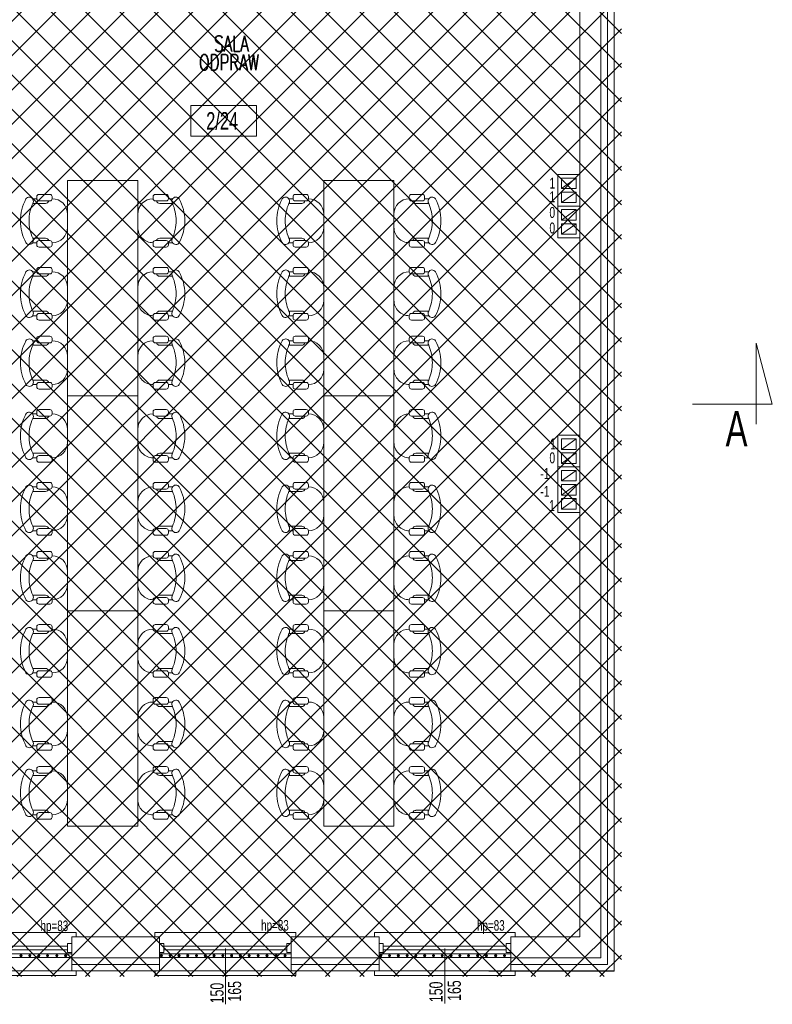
# Model space of a CAD drawing. Header units: millimetres. Extents: x 6354466 to 6508314, y -1889048 to -1342748.
# Tile 121 of 134: x 6421593 to 6430169, y -1561222 to -1550011. Entities that reach past the tile are written whole.
import ezdxf
from ezdxf.enums import TextEntityAlignment as Align

# ---------------------------------------------------------------- set-up
doc = ezdxf.new("R2010")
doc.units = ezdxf.units.MM
for name, color, linetype, lineweight in [('kominy', 162, 'Continuous', 13), ('L-2', 167, 'Continuous', 13), ('L-3', 10, 'Continuous', 18), ('L-4', 92, 'Continuous', 20), ('L-5', 152, 'Continuous', 9), ('L-HATCH', 252, 'Continuous', 5), ('L-hatch ociepl', 252, 'Continuous', 5), ('L-OKNA', 144, 'Continuous', 20), ('L-TXT', 141, 'Continuous', 9), ('łóżka', 230, 'Continuous', 9)]:
    doc.layers.add(name, color=color, linetype=linetype, lineweight=lineweight)
doc.layers.add('L-9', color=11, linetype='Continuous', plot=False)
doc.styles.add('125', font='cdmsimpl.shx', dxfattribs={"width": 0.7, "height": 125})
doc.styles.add('200', font='cdmsimpl.shx', dxfattribs={"width": 0.7, "height": 200})
doc.styles.add('250', font='cdmsimpl.shx', dxfattribs={"width": 0.7, "height": 250})
doc.styles.add('SIM-DIM', font='simplex.shx', dxfattribs={"width": 0.7, "bigfont": 'cdmbigpl.shx'})
doc.styles.add('SIMPLEX', font='cdmsimpl.shx', dxfattribs={"width": 0.7, "bigfont": 'cdmbigpl.shx'})
doc.linetypes.add('BATTING', pattern='A,0.00254,-2.54,[134,ltypeshp.shx,S=2.54,R=0,X=-2.54,Y=0],-5.08,[134,ltypeshp.shx,S=2.54,R=180,X=2.54,Y=0],-2.54', length=10.16254)

# ---------------------------------------------------------------- blocks, each defined once
blk = doc.blocks.new('gbg')
at = {"layer": 'łóżka', "ltscale": 8}
for p, q in [((92385, 128576), (92385, 128623)), ((92437, 128622), (92437, 128476)), ((92834, 128622), (92834, 128476)), ((92885, 128623), (92885, 128576)), ((93216, 128576), (93216, 128623)), ((93268, 128622), (93268, 128476)), ((93664, 128622), (93664, 128476)), ((93716, 128623), (93716, 128576)), ((94001, 128576), (94001, 128623)), ((94053, 128622), (94053, 128476)), ((94449, 128622), (94449, 128476)), ((94501, 128623), (94501, 128576)), ((92335, 128551), (92335, 128426)), ((92360, 128576), (92385, 128576)), ((92410, 128551), (92410, 128426)), ((92860, 128551), (92860, 128426)), ((92910, 128576), (92885, 128576)), ((92935, 128551), (92935, 128426)), ((93166, 128551), (93166, 128426)), ((93191, 128576), (93216, 128576)), ((93241, 128551), (93241, 128426)), ((93691, 128551), (93691, 128426)), ((93741, 128576), (93716, 128576)), ((93766, 128551), (93766, 128426)), ((93951, 128551), (93951, 128426)), ((93976, 128576), (94001, 128576)), ((94026, 128551), (94026, 128426)), ((94476, 128551), (94476, 128426)), ((94526, 128576), (94501, 128576)), ((94551, 128551), (94551, 128426)), ((92360, 128401), (92385, 128401)), ((92910, 128401), (92885, 128401)), ((93191, 128401), (93216, 128401)), ((93741, 128401), (93716, 128401)), ((93976, 128401), (94001, 128401)), ((94526, 128401), (94501, 128401)), ((92474, 128226), (92324, 128226)), ((93305, 128226), (93155, 128226)), ((94090, 128226), (93940, 128226)), ((92474, 127426), (92324, 127426)), ((93305, 127426), (93155, 127426)), ((94090, 127426), (93940, 127426)), ((92335, 127101), (92335, 127226)), ((92360, 127251), (92385, 127251)), ((92410, 127101), (92410, 127226)), ((92437, 127029), (92437, 127176)), ((92834, 127029), (92834, 127176)), ((92860, 127101), (92860, 127226)), ((92910, 127251), (92885, 127251)), ((92935, 127101), (92935, 127226)), ((93166, 127101), (93166, 127226)), ((93191, 127251), (93216, 127251)), ((93241, 127101), (93241, 127226)), ((93268, 127029), (93268, 127176)), ((93664, 127029), (93664, 127176)), ((93691, 127101), (93691, 127226)), ((93741, 127251), (93716, 127251)), ((93766, 127101), (93766, 127226)), ((93951, 127101), (93951, 127226)), ((93976, 127251), (94001, 127251)), ((94026, 127101), (94026, 127226)), ((94053, 127029), (94053, 127176)), ((94449, 127029), (94449, 127176)), ((94476, 127101), (94476, 127226)), ((94526, 127251), (94501, 127251)), ((94551, 127101), (94551, 127226)), ((92360, 127076), (92385, 127076)), ((92385, 127076), (92385, 127029)), ((92910, 127076), (92885, 127076)), ((92885, 127029), (92885, 127076)), ((93191, 127076), (93216, 127076)), ((93216, 127076), (93216, 127029)), ((93741, 127076), (93716, 127076)), ((93716, 127029), (93716, 127076)), ((93976, 127076), (94001, 127076)), ((94001, 127076), (94001, 127029)), ((94526, 127076), (94501, 127076)), ((94501, 127029), (94501, 127076))]:
    blk.add_line(p, q, dxfattribs=at)
blk.add_lwpolyline([(92178, 127426), (94628, 127426), (94628, 128226), (92178, 128226)], close=True, dxfattribs=at)
for centre, radius, start, end in [((92636, 128231), 531, 90.0969, 118.0725), ((92634, 128231), 531, 61.9275, 89.9031), ((93467, 128231), 531, 90.0969, 118.0725), ((93465, 128231), 531, 61.9275, 89.9031), ((94252, 128231), 531, 90.0969, 118.0725), ((94250, 128231), 531, 61.9275, 89.9031), ((92412, 128661), 46.2, 123.3493, 303.4743), ((92643, 128138), 526, 90.8505, 113.0497), ((92627, 128138), 526, 66.9503, 89.1495), ((92859, 128661), 46.2, 236.5257, 56.6507), ((93242, 128661), 46.2, 123.3493, 303.4743), ((93474, 128138), 526, 90.8505, 113.0497), ((93458, 128138), 526, 66.9503, 89.1495), ((93690, 128661), 46.2, 236.5257, 56.6507), ((94027, 128661), 46.2, 123.3493, 303.4743), ((94259, 128138), 526, 90.8505, 113.0497), ((94243, 128138), 526, 66.9503, 89.1495), ((94475, 128661), 46.2, 236.5257, 56.6507), ((92360, 128551), 25, 90, 180), ((92385, 128551), 25, 0, 90), ((92885, 128551), 25, 90, 180), ((92910, 128551), 25, 0, 90), ((93191, 128551), 25, 90, 180), ((93216, 128551), 25, 0, 90), ((93716, 128551), 25, 90, 180), ((93741, 128551), 25, 0, 90), ((93976, 128551), 25, 90, 180), ((94001, 128551), 25, 0, 90), ((94501, 128551), 25, 90, 180), ((94526, 128551), 25, 0, 90), ((92360, 128426), 25, 180, 270), ((92385, 128426), 25, 270, 0), ((92560, 128401), 175, 180, 270), ((92400, 128476), 37.5, 286.6449, 0), ((92710, 128401), 175, 270, 360), ((92871, 128476), 37.5, 180, 253.3279), ((92885, 128426), 25, 180, 270), ((92910, 128426), 25, 270, 0), ((93191, 128426), 25, 180, 270), ((93216, 128426), 25, 270, 0), ((93391, 128401), 175, 180, 270), ((93230, 128476), 37.5, 286.6449, 0), ((93541, 128401), 175, 270, 360), ((93702, 128476), 37.5, 180, 253.3279), ((93716, 128426), 25, 180, 270), ((93741, 128426), 25, 270, 0), ((93976, 128426), 25, 180, 270), ((94001, 128426), 25, 270, 0), ((94176, 128401), 175, 180, 270), ((94015, 128476), 37.5, 286.6449, 0), ((94326, 128401), 175, 270, 360), ((94487, 128476), 37.5, 180, 253.3279), ((94501, 128426), 25, 180, 270), ((94526, 128426), 25, 270, 0), ((92560, 127251), 175, 90, 180), ((92710, 127251), 175, 0, 90), ((93391, 127251), 175, 90, 180), ((93541, 127251), 175, 0, 90), ((94176, 127251), 175, 90, 180), ((94326, 127251), 175, 0, 90), ((92360, 127226), 25, 90, 180), ((92385, 127226), 25, 0, 90), ((92400, 127176), 37.5, 0, 73.3551), ((92871, 127176), 37.5, 106.6721, 180), ((92885, 127226), 25, 90, 180), ((92910, 127226), 25, 0, 90), ((93191, 127226), 25, 90, 180), ((93216, 127226), 25, 0, 90), ((93230, 127176), 37.5, 0, 73.3551), ((93702, 127176), 37.5, 106.6721, 180), ((93716, 127226), 25, 90, 180), ((93741, 127226), 25, 0, 90), ((93976, 127226), 25, 90, 180), ((94001, 127226), 25, 0, 90), ((94015, 127176), 37.5, 0, 73.3551), ((94487, 127176), 37.5, 106.6721, 180), ((94501, 127226), 25, 90, 180), ((94526, 127226), 25, 0, 90), ((92360, 127101), 25, 180, 270), ((92412, 126991), 46.2, 56.5257, 236.6507), ((92385, 127101), 25, 270, 0), ((92643, 127513), 526, 246.9503, 269.1495), ((92627, 127513), 526, 270.8505, 293.0497), ((92859, 126991), 46.2, 303.3493, 123.4743), ((92885, 127101), 25, 180, 270), ((92910, 127101), 25, 270, 0), ((93191, 127101), 25, 180, 270), ((93242, 126991), 46.2, 56.5257, 236.6507), ((93216, 127101), 25, 270, 0), ((93474, 127513), 526, 246.9503, 269.1495), ((93458, 127513), 526, 270.8505, 293.0497), ((93690, 126991), 46.2, 303.3493, 123.4743), ((93716, 127101), 25, 180, 270), ((93741, 127101), 25, 270, 0), ((93976, 127101), 25, 180, 270), ((94027, 126991), 46.2, 56.5257, 236.6507), ((94001, 127101), 25, 270, 0), ((94259, 127513), 526, 246.9503, 269.1495), ((94243, 127513), 526, 270.8505, 293.0497), ((94475, 126991), 46.2, 303.3493, 123.4743), ((94501, 127101), 25, 180, 270), ((94526, 127101), 25, 270, 0), ((92636, 127421), 531, 241.9275, 269.9031), ((92634, 127421), 531, 270.0969, 298.0725), ((93467, 127421), 531, 241.9275, 269.9031), ((93465, 127421), 531, 270.0969, 298.0725), ((94252, 127421), 531, 241.9275, 269.9031), ((94250, 127421), 531, 270.0969, 298.0725)]:
    blk.add_arc(centre, radius, start, end, dxfattribs=at)
blk = doc.blocks.new('opis pom')
at = {"color": 0}
blk.add_lwpolyline([(252897, -40977), (253644, -40977), (253644, -41327), (252897, -41327)], close=True, dxfattribs=at)
at = {"layer": 'L-4', "lineweight": 30, "style": '250', "width": 0.7}
blk.add_attdef('2', text='', height=250, dxfattribs=at).set_placement((253252, -41152), align=Align.MIDDLE_CENTER)
blk = doc.blocks.new('*U93')
for p, q in [((-5, 0), (-5, -5)), ((5, -5), (5, 0)), ((-5, -5), (5, -5)), ((-2, -5), (-2, -145)), ((2, -5), (2, -145)), ((-5, -150), (-5, -145)), ((-5, -145), (5, -145)), ((5, -145), (5, -150))]:
    blk.add_line(p, q)

msp = doc.modelspace()

# ---------------------------------------------------------------- hatches: boundary and pattern name
at = {"layer": 'L-HATCH', "ltscale": 10, "transparency": 33554687}
h = msp.add_hatch(dxfattribs=at)
h.set_pattern_fill('ANSI37', color=252, scale=87)
h.set_pattern_definition([(45, (-48796.55, 299935.94), (-195.320571, 195.320571), []), (135, (-48796.55, 299935.94), (-195.320571, -195.320571), [])])
h.paths.add_polyline_path([(6428450.3, -1546798.4), (6413360.3, -1546798.4), (6413360.3, -1560907.4), (6428450.3, -1560907.4)])

# ---------------------------------------------------------------- linework, layer by layer
at = {"layer": 'kominy', "lineweight": 13}
for p, q in [((6427765.3, -1551933.5), (6427935.3, -1551813.5)), ((6427765.3, -1552093.5), (6427935.3, -1551973.5)), ((6427765.3, -1552293.5), (6427935.3, -1552173.5)), ((6427765.3, -1552453.5), (6427935.3, -1552333.5)), ((6427765.3, -1554903.4), (6427935.3, -1554783.4)), ((6427765.3, -1555063.4), (6427935.3, -1554943.4)), ((6427765.3, -1555263.4), (6427935.3, -1555143.4)), ((6427765.3, -1555423.4), (6427935.3, -1555303.4)), ((6427765.3, -1555583.4), (6427935.3, -1555463.4))]:
    msp.add_line(p, q, dxfattribs=at)
at = {"layer": 'kominy', "lineweight": 13, "ltscale": 8}
for points in [[(6427725.3, -1551773.5), (6427975.3, -1551773.5), (6427975.3, -1552133.5), (6427725.3, -1552133.5)], [(6427725.3, -1552133.5), (6427975.3, -1552133.5), (6427975.3, -1552493.5), (6427725.3, -1552493.5)], [(6427725.3, -1554743.4), (6427975.3, -1554743.4), (6427975.3, -1555103.4), (6427725.3, -1555103.4)], [(6427725.3, -1555103.4), (6427975.3, -1555103.4), (6427975.3, -1555623.4), (6427725.3, -1555623.4)]]:
    msp.add_lwpolyline(points, close=True, dxfattribs=at)
at = {"layer": 'kominy', "lineweight": 13}
for points in [[(6427765.3, -1551933.5), (6427935.3, -1551933.5), (6427935.3, -1551813.5), (6427765.3, -1551813.5)], [(6427765.3, -1552093.5), (6427935.3, -1552093.5), (6427935.3, -1551973.5), (6427765.3, -1551973.5)], [(6427765.3, -1552293.5), (6427935.3, -1552293.5), (6427935.3, -1552173.5), (6427765.3, -1552173.5)], [(6427765.3, -1552453.5), (6427935.3, -1552453.5), (6427935.3, -1552333.5), (6427765.3, -1552333.5)], [(6427765.3, -1554903.4), (6427935.3, -1554903.4), (6427935.3, -1554783.4), (6427765.3, -1554783.4)], [(6427765.3, -1555063.4), (6427935.3, -1555063.4), (6427935.3, -1554943.4), (6427765.3, -1554943.4)], [(6427765.3, -1555263.4), (6427935.3, -1555263.4), (6427935.3, -1555143.4), (6427765.3, -1555143.4)], [(6427765.3, -1555423.4), (6427935.3, -1555423.4), (6427935.3, -1555303.4), (6427765.3, -1555303.4)], [(6427765.3, -1555583.4), (6427935.3, -1555583.4), (6427935.3, -1555463.4), (6427765.3, -1555463.4)]]:
    msp.add_lwpolyline(points, close=True, dxfattribs=at)
at = {"layer": 'L-2', "lineweight": 13}
for p, q in [((6423188.2, -1560453.4), (6422188.2, -1560453.4)), ((6423188.2, -1560453.4), (6423188.2, -1560693.4)), ((6425688.2, -1560453.4), (6424688.2, -1560453.4)), ((6425688.2, -1560453.4), (6425688.2, -1560693.4))]:
    msp.add_line(p, q, dxfattribs=at)
at = {"layer": 'L-2', "lineweight": 13, "ltscale": 10}
for p, q in [((6422188.2, -1560453.4), (6422188.2, -1560693.4)), ((6424688.2, -1560453.4), (6424688.2, -1560693.4)), ((6427188.2, -1560453.4), (6427188.2, -1560693.4))]:
    msp.add_line(p, q, dxfattribs=at)
at = {"layer": 'L-2', "lineweight": 13, "ltscale": 8}
msp.add_line((6427188.2, -1560453.4), (6427975.3, -1560453.4), dxfattribs=at)
for points in [[(6428215.3, -1560693.4), (6428215.3, -1546873.4)], [(6427975.3, -1560453.4), (6427975.3, -1547113.4), (6427620.6, -1547113.4)], [(6422188.2, -1560693.4), (6423188.2, -1560693.4)], [(6424688.2, -1560693.4), (6425688.2, -1560693.4)], [(6427188.2, -1560693.4), (6428215.3, -1560693.4)], [(6427708.3, -1560693.4), (6428215.3, -1560693.4)]]:
    msp.add_lwpolyline(points, dxfattribs=at)
at = {"layer": 'L-3', "lineweight": 13}
for p, q in [((6430169.2, -1554387.2), (6429984.6, -1553694.3)), ((6429984.6, -1553694.3), (6429984.6, -1554616.8)), ((6429260.5, -1554387.2), (6430169.2, -1554387.2))]:
    msp.add_line(p, q, dxfattribs=at)
at = {"layer": 'L-5', "lineweight": 13, "ltscale": 5}
for p, q in [((6428365.3, -1560843.4), (6428365.3, -1546723.4)), ((6420634.9, -1560403.4), (6422238.2, -1560403.4)), ((6422238.2, -1560403.4), (6422238.2, -1560453.4)), ((6423134.9, -1560403.4), (6424738.2, -1560403.4)), ((6423134.9, -1560403.4), (6423134.9, -1560453.4)), ((6424738.2, -1560403.4), (6424738.2, -1560453.4)), ((6425634.9, -1560403.4), (6427238.2, -1560403.4)), ((6425634.9, -1560403.4), (6425634.9, -1560453.4)), ((6427238.2, -1560403.4), (6427238.2, -1560453.4)), ((6422238.2, -1560893.4), (6422238.2, -1560843.4)), ((6423138.2, -1560843.4), (6423138.2, -1560893.4)), ((6424738.2, -1560893.4), (6424738.2, -1560843.4)), ((6425638.2, -1560843.4), (6425638.2, -1560893.4)), ((6427238.2, -1560893.4), (6427238.2, -1560843.4)), ((6420638.2, -1560893.4), (6422238.2, -1560893.4)), ((6423138.2, -1560893.4), (6424738.2, -1560893.4)), ((6425638.2, -1560893.4), (6427238.2, -1560893.4))]:
    msp.add_line(p, q, dxfattribs=at)
at = {"layer": 'L-5', "lineweight": 13, "ltscale": 8}
for p, q in [((6422188.2, -1560453.4), (6422188.2, -1560693.4)), ((6424688.2, -1560453.4), (6424688.2, -1560693.4)), ((6427188.2, -1560453.4), (6427188.2, -1560693.4)), ((6422188.2, -1560693.4), (6422188.2, -1560842.8)), ((6423188.2, -1560693.4), (6423188.2, -1560842.9)), ((6424688.2, -1560693.4), (6424688.2, -1560842.8)), ((6425688.2, -1560693.4), (6425688.2, -1560842.9)), ((6427188.2, -1560693.4), (6427188.2, -1560842.8)), ((6415333.2, -1560843), (6428365.3, -1560842.6)), ((6420551.6, -1560843), (6425688.2, -1560842.9)), ((6428365.3, -1560843.4), (6426939.8, -1560843.4)), ((6428365.3, -1560842.6), (6428365.3, -1560842.6))]:
    msp.add_line(p, q, dxfattribs=at)
at = {"layer": 'L-5', "lineweight": 13, "ltscale": 10}
for points in [[(6420688.2, -1560688.4), (6422188.2, -1560688.4), (6422188.2, -1560648.4), (6420688.2, -1560648.4)], [(6423188.2, -1560688.4), (6424688.2, -1560688.4), (6424688.2, -1560648.4), (6423188.2, -1560648.4)], [(6425688.2, -1560688.4), (6427188.2, -1560688.4), (6427188.2, -1560648.4), (6425688.2, -1560648.4)]]:
    msp.add_lwpolyline(points, close=True, dxfattribs=at)
for centre, radius in [((6421608.2, -1560668.4), 12), ((6421608.2, -1560668.4), 11), ((6421608.2, -1560668.4), 10), ((6421608.2, -1560668.4), 9), ((6421608.2, -1560668.4), 8), ((6421608.2, -1560668.4), 7), ((6421608.2, -1560668.4), 6), ((6421608.2, -1560668.4), 5), ((6421608.2, -1560668.4), 4), ((6421608.2, -1560668.4), 3), ((6421608.2, -1560668.4), 3), ((6421608.2, -1560668.4), 2), ((6421608.2, -1560668.4), 1), ((6421708.2, -1560668.4), 12), ((6421708.2, -1560668.4), 11), ((6421708.2, -1560668.4), 10), ((6421708.2, -1560668.4), 9), ((6421708.2, -1560668.4), 8), ((6421708.2, -1560668.4), 7), ((6421708.2, -1560668.4), 6), ((6421708.2, -1560668.4), 5), ((6421708.2, -1560668.4), 4), ((6421708.2, -1560668.4), 3), ((6421708.2, -1560668.4), 3), ((6421708.2, -1560668.4), 2), ((6421708.2, -1560668.4), 1), ((6421811.2, -1560668.4), 12), ((6421811.2, -1560668.4), 11), ((6421811.2, -1560668.4), 10), ((6421811.2, -1560668.4), 9), ((6421811.2, -1560668.4), 8), ((6421811.2, -1560668.4), 7), ((6421811.2, -1560668.4), 6), ((6421811.2, -1560668.4), 5), ((6421811.2, -1560668.4), 4), ((6421811.2, -1560668.4), 3), ((6421811.2, -1560668.4), 3), ((6421811.2, -1560668.4), 2), ((6421811.2, -1560668.4), 1), ((6421911.2, -1560668.4), 12), ((6421911.2, -1560668.4), 11), ((6421911.2, -1560668.4), 10), ((6421911.2, -1560668.4), 9), ((6421911.2, -1560668.4), 8), ((6421911.2, -1560668.4), 7), ((6421911.2, -1560668.4), 6), ((6421911.2, -1560668.4), 5), ((6421911.2, -1560668.4), 4), ((6421911.2, -1560668.4), 3), ((6421911.2, -1560668.4), 3), ((6421911.2, -1560668.4), 2), ((6421911.2, -1560668.4), 1), ((6422017.2, -1560668.4), 12), ((6422017.2, -1560668.4), 11), ((6422017.2, -1560668.4), 10), ((6422017.2, -1560668.4), 9), ((6422017.2, -1560668.4), 8), ((6422017.2, -1560668.4), 7), ((6422017.2, -1560668.4), 6), ((6422017.2, -1560668.4), 5), ((6422017.2, -1560668.4), 4), ((6422017.2, -1560668.4), 3), ((6422017.2, -1560668.4), 3), ((6422017.2, -1560668.4), 2), ((6422017.2, -1560668.4), 1), ((6422117.2, -1560668.4), 12), ((6422117.2, -1560668.4), 11), ((6422117.2, -1560668.4), 10), ((6422117.2, -1560668.4), 9), ((6422117.2, -1560668.4), 8), ((6422117.2, -1560668.4), 7), ((6422117.2, -1560668.4), 6), ((6422117.2, -1560668.4), 5), ((6422117.2, -1560668.4), 4), ((6422117.2, -1560668.4), 3), ((6422117.2, -1560668.4), 3), ((6422117.2, -1560668.4), 2), ((6422117.2, -1560668.4), 1), ((6423208.2, -1560668.4), 12), ((6423208.2, -1560668.4), 11), ((6423208.2, -1560668.4), 10), ((6423208.2, -1560668.4), 9), ((6423208.2, -1560668.4), 8), ((6423208.2, -1560668.4), 7), ((6423208.2, -1560668.4), 6), ((6423208.2, -1560668.4), 5), ((6423208.2, -1560668.4), 4), ((6423208.2, -1560668.4), 3), ((6423208.2, -1560668.4), 3), ((6423208.2, -1560668.4), 2), ((6423208.2, -1560668.4), 1), ((6423308.2, -1560668.4), 12), ((6423308.2, -1560668.4), 11), ((6423308.2, -1560668.4), 10), ((6423308.2, -1560668.4), 9), ((6423308.2, -1560668.4), 8), ((6423308.2, -1560668.4), 7), ((6423308.2, -1560668.4), 6), ((6423308.2, -1560668.4), 5), ((6423308.2, -1560668.4), 4), ((6423308.2, -1560668.4), 3), ((6423308.2, -1560668.4), 3), ((6423308.2, -1560668.4), 2), ((6423308.2, -1560668.4), 1), ((6423408.2, -1560668.4), 12), ((6423408.2, -1560668.4), 11), ((6423408.2, -1560668.4), 10), ((6423408.2, -1560668.4), 9), ((6423408.2, -1560668.4), 8), ((6423408.2, -1560668.4), 7), ((6423408.2, -1560668.4), 6), ((6423408.2, -1560668.4), 5), ((6423408.2, -1560668.4), 4), ((6423408.2, -1560668.4), 3), ((6423408.2, -1560668.4), 3), ((6423408.2, -1560668.4), 2), ((6423408.2, -1560668.4), 1), ((6423508.2, -1560668.4), 12), ((6423508.2, -1560668.4), 11), ((6423508.2, -1560668.4), 10), ((6423508.2, -1560668.4), 9), ((6423508.2, -1560668.4), 8), ((6423508.2, -1560668.4), 7), ((6423508.2, -1560668.4), 6), ((6423508.2, -1560668.4), 5), ((6423508.2, -1560668.4), 4), ((6423508.2, -1560668.4), 3), ((6423508.2, -1560668.4), 3), ((6423508.2, -1560668.4), 2), ((6423508.2, -1560668.4), 1), ((6423608.2, -1560668.4), 12), ((6423608.2, -1560668.4), 11), ((6423608.2, -1560668.4), 10), ((6423608.2, -1560668.4), 9), ((6423608.2, -1560668.4), 8), ((6423608.2, -1560668.4), 7), ((6423608.2, -1560668.4), 6), ((6423608.2, -1560668.4), 5), ((6423608.2, -1560668.4), 4), ((6423608.2, -1560668.4), 3), ((6423608.2, -1560668.4), 3), ((6423608.2, -1560668.4), 2), ((6423608.2, -1560668.4), 1), ((6423708.2, -1560668.4), 12), ((6423708.2, -1560668.4), 11), ((6423708.2, -1560668.4), 10), ((6423708.2, -1560668.4), 9), ((6423708.2, -1560668.4), 8), ((6423708.2, -1560668.4), 7), ((6423708.2, -1560668.4), 6), ((6423708.2, -1560668.4), 5), ((6423708.2, -1560668.4), 4), ((6423708.2, -1560668.4), 3), ((6423708.2, -1560668.4), 3), ((6423708.2, -1560668.4), 2), ((6423708.2, -1560668.4), 1), ((6423808.2, -1560668.4), 12), ((6423808.2, -1560668.4), 11), ((6423808.2, -1560668.4), 10), ((6423808.2, -1560668.4), 9), ((6423808.2, -1560668.4), 8), ((6423808.2, -1560668.4), 7), ((6423808.2, -1560668.4), 6), ((6423808.2, -1560668.4), 5), ((6423808.2, -1560668.4), 4), ((6423808.2, -1560668.4), 3), ((6423808.2, -1560668.4), 3), ((6423808.2, -1560668.4), 2), ((6423808.2, -1560668.4), 1), ((6423908.2, -1560668.4), 12), ((6423908.2, -1560668.4), 11), ((6423908.2, -1560668.4), 10), ((6423908.2, -1560668.4), 9), ((6423908.2, -1560668.4), 8), ((6423908.2, -1560668.4), 7), ((6423908.2, -1560668.4), 6), ((6423908.2, -1560668.4), 5), ((6423908.2, -1560668.4), 4), ((6423908.2, -1560668.4), 3), ((6423908.2, -1560668.4), 3), ((6423908.2, -1560668.4), 2), ((6423908.2, -1560668.4), 1), ((6424008.2, -1560668.4), 12), ((6424008.2, -1560668.4), 11), ((6424008.2, -1560668.4), 10), ((6424008.2, -1560668.4), 9), ((6424008.2, -1560668.4), 8), ((6424008.2, -1560668.4), 7), ((6424008.2, -1560668.4), 6), ((6424008.2, -1560668.4), 5), ((6424008.2, -1560668.4), 4), ((6424008.2, -1560668.4), 3), ((6424008.2, -1560668.4), 3), ((6424008.2, -1560668.4), 2), ((6424008.2, -1560668.4), 1), ((6424108.2, -1560668.4), 12), ((6424108.2, -1560668.4), 11), ((6424108.2, -1560668.4), 10), ((6424108.2, -1560668.4), 9), ((6424108.2, -1560668.4), 8), ((6424108.2, -1560668.4), 7), ((6424108.2, -1560668.4), 6), ((6424108.2, -1560668.4), 5), ((6424108.2, -1560668.4), 4), ((6424108.2, -1560668.4), 3), ((6424108.2, -1560668.4), 3), ((6424108.2, -1560668.4), 2), ((6424108.2, -1560668.4), 1), ((6424208.2, -1560668.4), 12), ((6424208.2, -1560668.4), 11), ((6424208.2, -1560668.4), 10), ((6424208.2, -1560668.4), 9), ((6424208.2, -1560668.4), 8), ((6424208.2, -1560668.4), 7), ((6424208.2, -1560668.4), 6), ((6424208.2, -1560668.4), 5), ((6424208.2, -1560668.4), 4), ((6424208.2, -1560668.4), 3), ((6424208.2, -1560668.4), 3), ((6424208.2, -1560668.4), 2), ((6424208.2, -1560668.4), 1), ((6424311.2, -1560668.4), 12), ((6424311.2, -1560668.4), 11), ((6424311.2, -1560668.4), 10), ((6424311.2, -1560668.4), 9), ((6424311.2, -1560668.4), 8), ((6424311.2, -1560668.4), 7), ((6424311.2, -1560668.4), 6), ((6424311.2, -1560668.4), 5), ((6424311.2, -1560668.4), 4), ((6424311.2, -1560668.4), 3), ((6424311.2, -1560668.4), 3), ((6424311.2, -1560668.4), 2), ((6424311.2, -1560668.4), 1), ((6424411.2, -1560668.4), 12), ((6424411.2, -1560668.4), 11), ((6424411.2, -1560668.4), 10), ((6424411.2, -1560668.4), 9), ((6424411.2, -1560668.4), 8), ((6424411.2, -1560668.4), 7), ((6424411.2, -1560668.4), 6), ((6424411.2, -1560668.4), 5), ((6424411.2, -1560668.4), 4), ((6424411.2, -1560668.4), 3), ((6424411.2, -1560668.4), 3), ((6424411.2, -1560668.4), 2), ((6424411.2, -1560668.4), 1), ((6424517.2, -1560668.4), 12), ((6424517.2, -1560668.4), 11), ((6424517.2, -1560668.4), 10), ((6424517.2, -1560668.4), 9), ((6424517.2, -1560668.4), 8), ((6424517.2, -1560668.4), 7), ((6424517.2, -1560668.4), 6), ((6424517.2, -1560668.4), 5), ((6424517.2, -1560668.4), 4), ((6424517.2, -1560668.4), 3), ((6424517.2, -1560668.4), 3), ((6424517.2, -1560668.4), 2), ((6424517.2, -1560668.4), 1), ((6424617.2, -1560668.4), 12), ((6424617.2, -1560668.4), 11), ((6424617.2, -1560668.4), 10), ((6424617.2, -1560668.4), 9), ((6424617.2, -1560668.4), 8), ((6424617.2, -1560668.4), 7), ((6424617.2, -1560668.4), 6), ((6424617.2, -1560668.4), 5), ((6424617.2, -1560668.4), 4), ((6424617.2, -1560668.4), 3), ((6424617.2, -1560668.4), 3), ((6424617.2, -1560668.4), 2), ((6424617.2, -1560668.4), 1), ((6425708.2, -1560668.4), 12), ((6425708.2, -1560668.4), 11), ((6425708.2, -1560668.4), 10), ((6425708.2, -1560668.4), 9), ((6425708.2, -1560668.4), 8), ((6425708.2, -1560668.4), 7), ((6425708.2, -1560668.4), 6), ((6425708.2, -1560668.4), 5), ((6425708.2, -1560668.4), 4), ((6425708.2, -1560668.4), 3), ((6425708.2, -1560668.4), 3), ((6425708.2, -1560668.4), 2), ((6425708.2, -1560668.4), 1), ((6425808.2, -1560668.4), 12), ((6425808.2, -1560668.4), 11), ((6425808.2, -1560668.4), 10), ((6425808.2, -1560668.4), 9), ((6425808.2, -1560668.4), 8), ((6425808.2, -1560668.4), 7), ((6425808.2, -1560668.4), 6), ((6425808.2, -1560668.4), 5), ((6425808.2, -1560668.4), 4), ((6425808.2, -1560668.4), 3), ((6425808.2, -1560668.4), 3), ((6425808.2, -1560668.4), 2), ((6425808.2, -1560668.4), 1), ((6425908.2, -1560668.4), 12), ((6425908.2, -1560668.4), 11), ((6425908.2, -1560668.4), 10), ((6425908.2, -1560668.4), 9), ((6425908.2, -1560668.4), 8), ((6425908.2, -1560668.4), 7), ((6425908.2, -1560668.4), 6), ((6425908.2, -1560668.4), 5), ((6425908.2, -1560668.4), 4), ((6425908.2, -1560668.4), 3), ((6425908.2, -1560668.4), 3), ((6425908.2, -1560668.4), 2), ((6425908.2, -1560668.4), 1), ((6426008.2, -1560668.4), 12), ((6426008.2, -1560668.4), 11), ((6426008.2, -1560668.4), 10), ((6426008.2, -1560668.4), 9), ((6426008.2, -1560668.4), 8), ((6426008.2, -1560668.4), 7), ((6426008.2, -1560668.4), 6), ((6426008.2, -1560668.4), 5), ((6426008.2, -1560668.4), 4), ((6426008.2, -1560668.4), 3), ((6426008.2, -1560668.4), 3), ((6426008.2, -1560668.4), 2), ((6426008.2, -1560668.4), 1), ((6426108.2, -1560668.4), 12), ((6426108.2, -1560668.4), 11), ((6426108.2, -1560668.4), 10), ((6426108.2, -1560668.4), 9), ((6426108.2, -1560668.4), 8), ((6426108.2, -1560668.4), 7), ((6426108.2, -1560668.4), 6), ((6426108.2, -1560668.4), 5), ((6426108.2, -1560668.4), 4), ((6426108.2, -1560668.4), 3), ((6426108.2, -1560668.4), 3), ((6426108.2, -1560668.4), 2), ((6426108.2, -1560668.4), 1), ((6426208.2, -1560668.4), 12), ((6426208.2, -1560668.4), 11), ((6426208.2, -1560668.4), 10), ((6426208.2, -1560668.4), 9), ((6426208.2, -1560668.4), 8), ((6426208.2, -1560668.4), 7), ((6426208.2, -1560668.4), 6), ((6426208.2, -1560668.4), 5), ((6426208.2, -1560668.4), 4), ((6426208.2, -1560668.4), 3), ((6426208.2, -1560668.4), 3), ((6426208.2, -1560668.4), 2), ((6426208.2, -1560668.4), 1), ((6426308.2, -1560668.4), 12), ((6426308.2, -1560668.4), 11), ((6426308.2, -1560668.4), 10), ((6426308.2, -1560668.4), 9), ((6426308.2, -1560668.4), 8), ((6426308.2, -1560668.4), 7), ((6426308.2, -1560668.4), 6), ((6426308.2, -1560668.4), 5), ((6426308.2, -1560668.4), 4), ((6426308.2, -1560668.4), 3), ((6426308.2, -1560668.4), 3), ((6426308.2, -1560668.4), 2), ((6426308.2, -1560668.4), 1), ((6426408.2, -1560668.4), 12), ((6426408.2, -1560668.4), 11), ((6426408.2, -1560668.4), 10), ((6426408.2, -1560668.4), 9), ((6426408.2, -1560668.4), 8), ((6426408.2, -1560668.4), 7), ((6426408.2, -1560668.4), 6), ((6426408.2, -1560668.4), 5), ((6426408.2, -1560668.4), 4), ((6426408.2, -1560668.4), 3), ((6426408.2, -1560668.4), 3), ((6426408.2, -1560668.4), 2), ((6426408.2, -1560668.4), 1), ((6426508.2, -1560668.4), 12), ((6426508.2, -1560668.4), 11), ((6426508.2, -1560668.4), 10), ((6426508.2, -1560668.4), 9), ((6426508.2, -1560668.4), 8), ((6426508.2, -1560668.4), 7), ((6426508.2, -1560668.4), 6), ((6426508.2, -1560668.4), 5), ((6426508.2, -1560668.4), 4), ((6426508.2, -1560668.4), 3), ((6426508.2, -1560668.4), 3), ((6426508.2, -1560668.4), 2), ((6426508.2, -1560668.4), 1), ((6426608.2, -1560668.4), 12), ((6426608.2, -1560668.4), 11), ((6426608.2, -1560668.4), 10), ((6426608.2, -1560668.4), 9), ((6426608.2, -1560668.4), 8), ((6426608.2, -1560668.4), 7), ((6426608.2, -1560668.4), 6), ((6426608.2, -1560668.4), 5), ((6426608.2, -1560668.4), 4), ((6426608.2, -1560668.4), 3), ((6426608.2, -1560668.4), 3), ((6426608.2, -1560668.4), 2), ((6426608.2, -1560668.4), 1), ((6426708.2, -1560668.4), 12), ((6426708.2, -1560668.4), 11), ((6426708.2, -1560668.4), 10), ((6426708.2, -1560668.4), 9), ((6426708.2, -1560668.4), 8), ((6426708.2, -1560668.4), 7), ((6426708.2, -1560668.4), 6), ((6426708.2, -1560668.4), 5), ((6426708.2, -1560668.4), 4), ((6426708.2, -1560668.4), 3), ((6426708.2, -1560668.4), 3), ((6426708.2, -1560668.4), 2), ((6426708.2, -1560668.4), 1), ((6426811.2, -1560668.4), 12), ((6426811.2, -1560668.4), 11), ((6426811.2, -1560668.4), 10), ((6426811.2, -1560668.4), 9), ((6426811.2, -1560668.4), 8), ((6426811.2, -1560668.4), 7), ((6426811.2, -1560668.4), 6), ((6426811.2, -1560668.4), 5), ((6426811.2, -1560668.4), 4), ((6426811.2, -1560668.4), 3), ((6426811.2, -1560668.4), 3), ((6426811.2, -1560668.4), 2), ((6426811.2, -1560668.4), 1), ((6426911.2, -1560668.4), 12), ((6426911.2, -1560668.4), 11), ((6426911.2, -1560668.4), 10), ((6426911.2, -1560668.4), 9), ((6426911.2, -1560668.4), 8), ((6426911.2, -1560668.4), 7), ((6426911.2, -1560668.4), 6), ((6426911.2, -1560668.4), 5), ((6426911.2, -1560668.4), 4), ((6426911.2, -1560668.4), 3), ((6426911.2, -1560668.4), 3), ((6426911.2, -1560668.4), 2), ((6426911.2, -1560668.4), 1), ((6427017.2, -1560668.4), 12), ((6427017.2, -1560668.4), 11), ((6427017.2, -1560668.4), 10), ((6427017.2, -1560668.4), 9), ((6427017.2, -1560668.4), 8), ((6427017.2, -1560668.4), 7), ((6427017.2, -1560668.4), 6), ((6427017.2, -1560668.4), 5), ((6427017.2, -1560668.4), 4), ((6427017.2, -1560668.4), 3), ((6427017.2, -1560668.4), 3), ((6427017.2, -1560668.4), 2), ((6427017.2, -1560668.4), 1), ((6427117.2, -1560668.4), 12), ((6427117.2, -1560668.4), 11), ((6427117.2, -1560668.4), 10), ((6427117.2, -1560668.4), 9), ((6427117.2, -1560668.4), 8), ((6427117.2, -1560668.4), 7), ((6427117.2, -1560668.4), 6), ((6427117.2, -1560668.4), 5), ((6427117.2, -1560668.4), 4), ((6427117.2, -1560668.4), 3), ((6427117.2, -1560668.4), 3), ((6427117.2, -1560668.4), 2), ((6427117.2, -1560668.4), 1)]:
    msp.add_circle(centre, radius, dxfattribs=at)
at = {"layer": 'L-hatch ociepl', "linetype": 'BATTING', "lineweight": 13, "ltscale": 7}
msp.add_line((6428290.3, -1560767.4), (6428290.3, -1546798.4), dxfattribs=at)
for points in [[(6422188.2, -1560768), (6423188.2, -1560768)], [(6424688.2, -1560768), (6425688.2, -1560768)], [(6427188.2, -1560767.5), (6428290.3, -1560767.4)]]:
    msp.add_lwpolyline(points, dxfattribs=at)
at = {"layer": 'L-TXT', "lineweight": 13}
msp.add_line((6423938.2, -1561222.4), (6423938.2, -1560586.3), dxfattribs=at)
at = {"layer": 'L-TXT', "lineweight": 13, "ltscale": 8}
msp.add_line((6426438.2, -1561211.5), (6426438.2, -1560586.3), dxfattribs=at)

# ---------------------------------------------------------------- block references
at = {"layer": 'L-3', "lineweight": 13, "ltscale": 10, "rotation": 270}
for p in [(6294712.6, -1459665.1), (6297631.8, -1459665.1), (6294712.6, -1462114.6), (6297631.8, -1462114.6), (6294712.6, -1464564.2), (6297631.8, -1464564.2)]:
    msp.add_blockref('gbg', p, dxfattribs=at)
at = {"layer": 'L-5', "lineweight": 13}
ref = msp.add_blockref('opis pom', (6170648.5, -1510011.4), dxfattribs=at)
ref.add_attrib('2', '2/24', dxfattribs={"layer": 'L-3', "height": 200, "style": '200', "width": 0.7}).set_placement((6423900.7, -1551163.3), align=Align.MIDDLE_CENTER)
at = {"layer": 'L-OKNA', "lineweight": 13, "ltscale": 10, "xscale": -10, "yscale": 10, "zscale": 10, "rotation": 270}
for p in [(6422186.5, -1560580.8), (6424686.5, -1560580.8), (6427186.5, -1560580.8)]:
    msp.add_blockref('*U93', p, dxfattribs=at)

# ---------------------------------------------------------------- texts
at = {"layer": 'L-2', "lineweight": 13, "style": '200', "width": 0.7}
msp.add_text('A', height=400, dxfattribs=at).set_placement((6429636.9, -1554867.8))
at = {"layer": 'L-5', "lineweight": 13, "char_height": 125, "width": 89.582, "attachment_point": 1, "rotation": 0.00215, "style": '125'}
for s, insert in [('1', (6427629.4, -1551809.3)), ('1', (6427629.4, -1551964.4)), ('0', (6427629.4, -1552143.3)), ('0', (6427629.4, -1552320.3)), ('1', (6427636.9, -1554778.6)), ('0', (6427629.4, -1554937.6)), ('-1', (6427526.2, -1555117.2)), ('-1', (6427526.2, -1555318.9)), ('1', (6427626.6, -1555481.4))]:
    msp.add_mtext(s, dxfattribs=dict(at, insert=insert))
at = {"layer": 'L-9', "lineweight": 13, "ltscale": 0.5, "style": 'SIM-DIM', "width": 0.7}
for s, p in [('SALA', (6423810.2, -1550373.9)), ('ODPRAW', (6423637.5, -1550587.1))]:
    msp.add_text(s, height=180, dxfattribs=at).set_placement(p)
at = {"layer": 'L-TXT', "lineweight": 13, "style": 'SIMPLEX', "width": 0.7}
for p in [(6421830.8, -1560388.6), (6424344.4, -1560382.7), (6426804.2, -1560384.1)]:
    msp.add_text('hp=83', height=120, dxfattribs=at).set_placement(p)
for s, p in [('150', (6423841.5, -1561094.4)), ('165', (6424041.9, -1561074.6)), ('150', (6426336.8, -1561080.7)), ('165', (6426545.4, -1561066.5))]:
    msp.add_text(s, height=150, rotation=90, dxfattribs=at).set_placement(p, align=Align.MIDDLE)

doc.saveas('drawing.dxf')
